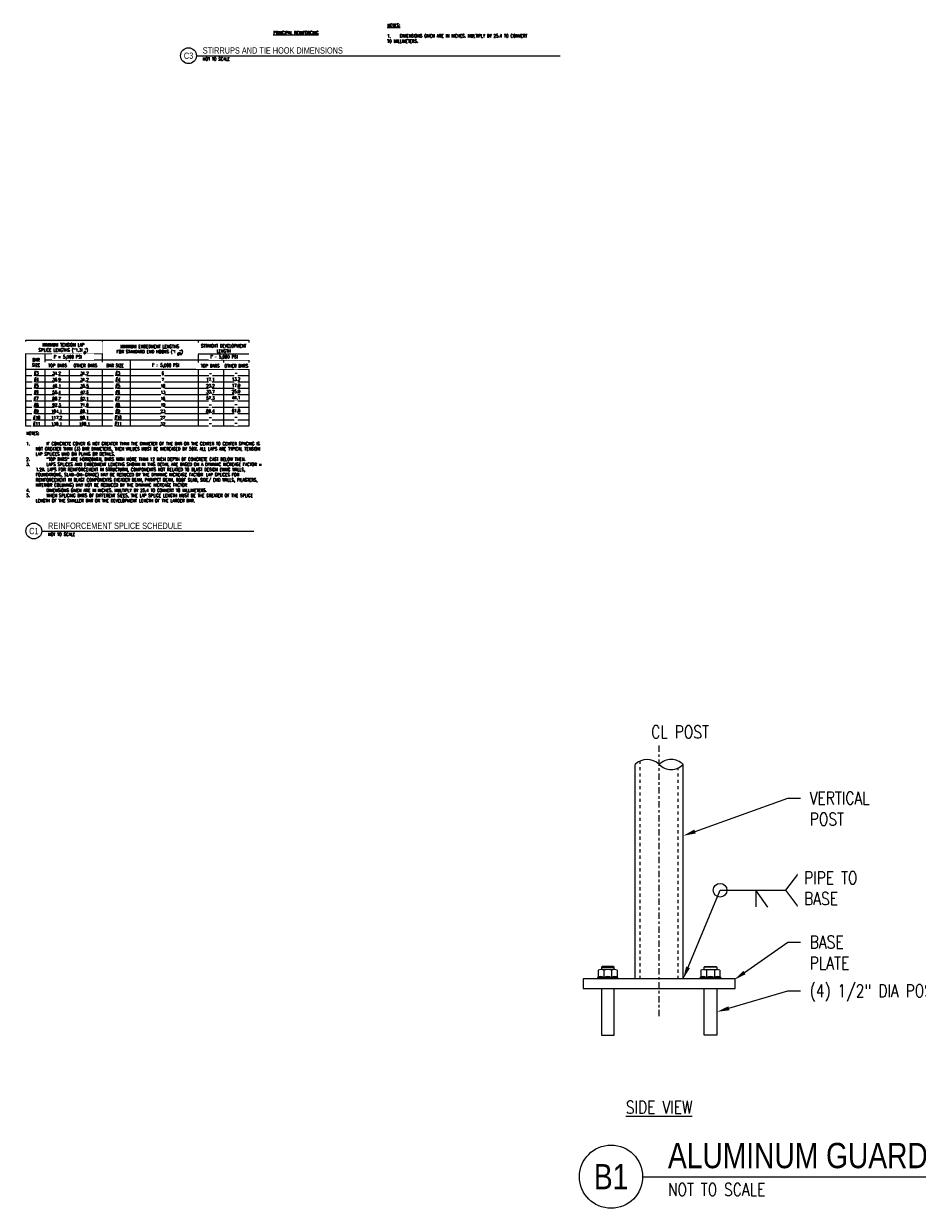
# Model space of a CAD drawing. Header units: inches. Extents: x 63 to 701, y 40 to 195.
# Tile 1 of 8: x 63 to 99, y 40 to 87. Entities that reach past the tile are written whole.
import ezdxf
from ezdxf import colors
from ezdxf.entities.mleader import LeaderData, LeaderLine
from ezdxf.enums import TextEntityAlignment as Align
from ezdxf.math import Vec2, Vec3

# ---------------------------------------------------------------- set-up
doc = ezdxf.new("R2010")
doc.units = ezdxf.units.IN
doc.header["$MEASUREMENT"] = 0
doc.linetypes.add('Center 1_4_', pattern=[0.53125, 0.25, -0.09375, 0.09375, -0.09375])
doc.linetypes.add('Dash', pattern=[0.25, 0.125, -0.125])
for name, color, linetype in [('A-DETL-CNTR', 1, 'Center 1_4_'), ('A-DETL-HDLN', 2, 'Dash'), ('A-DETL-THIN', 1, 'Continuous'), ('A-DETL-WIDE', 5, 'Continuous'), ('S-ANNO-NOTE', 2, 'Continuous'), ('S-ANNO-SYMB', 2, 'Continuous')]:
    doc.layers.add(name, color=color, linetype=linetype)
doc.styles.add('Annotative', font='romans.shx', dxfattribs={"width": 0.8, "height": 0.125})
doc.styles.add('Arial', font='romans.shx', dxfattribs={"width": 0.8})
doc.styles.add('TITLES', font='swiss.ttf', dxfattribs={"width": 0.8, "height": 0.25})

# ---------------------------------------------------------------- blocks, each defined once
blk = doc.blocks.new('*U15')
at = {"linetype": 'Continuous', "lineweight": -3}
blk.add_line((1.125, 0.625), (11.5, 0.625), dxfattribs=at)
at = {"lineweight": -3}
blk.add_circle((0.812, 0.625), 0.312, dxfattribs=at)
at = {"lineweight": -3, "style": 'Arial'}
blk.add_attdef('DRAWING_AREA_TITLE', text='', height=0.187, dxfattribs=at).set_placement((1.374, 0.634), align=Align.BOTTOM_LEFT)
blk.add_attdef('X#', text='', height=0.187, dxfattribs=at).set_placement((0.812, 0.625), align=Align.MIDDLE_CENTER)
blk.add_attdef('SCALE:', text='', height=0.0938, dxfattribs=at).set_placement((1.374, 0.561), align=Align.TOP_LEFT)
blk = doc.blocks.new('*U39')
at = {"linetype": 'Continuous', "lineweight": -3}
blk.add_line((1.125, 0.625), (9.5, 0.625), dxfattribs=at)
at = {"lineweight": -3}
blk.add_circle((0.812, 0.625), 0.312, dxfattribs=at)
at = {"lineweight": -3, "style": 'Arial'}
blk.add_attdef('X#', text='', height=0.187, dxfattribs=at).set_placement((0.812, 0.625), align=Align.MIDDLE_CENTER)
blk.add_attdef('SCALE:', text='', height=0.0938, dxfattribs=at).set_placement((1.374, 0.561), align=Align.TOP_LEFT)
blk.add_attdef('DRAWING_AREA_TITLE', text='', height=0.187, dxfattribs=at).set_placement((1.374, 0.634), align=Align.BOTTOM_LEFT)
blk = doc.blocks.new('*U14')
at = {"linetype": 'Continuous', "lineweight": -3}
blk.add_line((1.125, 0.625), (15.5, 0.625), dxfattribs=at)
at = {"lineweight": -3}
blk.add_circle((0.812, 0.625), 0.312, dxfattribs=at)
at = {"lineweight": -3, "style": 'Arial'}
blk.add_attdef('X#', text='', height=0.187, dxfattribs=at).set_placement((0.812, 0.625), align=Align.MIDDLE_CENTER)
blk.add_attdef('SCALE:', text='', height=0.0938, dxfattribs=at).set_placement((1.374, 0.561), align=Align.TOP_LEFT)
blk.add_attdef('DRAWING_AREA_TITLE', text='', height=0.187, dxfattribs=at).set_placement((1.374, 0.634), align=Align.BOTTOM_LEFT)

msp = doc.modelspace()

# ---------------------------------------------------------------- linework, layer by layer
at = {"layer": 'A-DETL-CNTR', "lineweight": -3}
msp.add_line((88.5133, 47.7809), (88.5133, 58.5725), dxfattribs=at)
at = {"layer": 'A-DETL-HDLN', "lineweight": -3}
for p, q in [((87.7633, 49.2548), (87.7633, 57.8707)), ((89.2633, 49.2548), (89.2633, 57.5949))]:
    msp.add_line(p, q, dxfattribs=at)
at = {"layer": 'A-DETL-THIN', "lineweight": -3}
for p, q in [((63.4973, 71.0992), (63.4973, 74.5035)), ((63.4973, 74.5035), (72.306, 74.5035)), ((66.5039, 74.5035), (66.5039, 71.0992)), ((70.306, 74.5035), (70.306, 71.0992)), ((72.306, 74.5035), (72.306, 71.0992)), ((66.5039, 73.9557), (63.4973, 73.9557)), ((64.2473, 73.9557), (64.2473, 71.0992)), ((64.2473, 73.717), (72.306, 73.717)), ((65.2082, 73.717), (65.2082, 71.0992)), ((67.6196, 73.717), (67.6196, 71.0992)), ((63.4973, 73.3528), (72.306, 73.3528)), ((63.4973, 73.1024), (72.306, 73.1024)), ((63.4973, 72.852), (72.306, 72.852)), ((63.4973, 72.6016), (72.306, 72.6016)), ((63.4973, 72.3512), (72.306, 72.3512)), ((63.4973, 72.1008), (72.306, 72.1008)), ((63.4973, 71.8504), (72.306, 71.8504)), ((63.4973, 71.6), (72.306, 71.6)), ((63.4973, 71.3496), (72.306, 71.3496)), ((72.306, 71.0992), (63.4973, 71.0992)), ((86.7592, 49.6298), (86.206, 49.6298)), ((86.2638, 49.7548), (86.2326, 49.7235)), ((86.2326, 49.7235), (86.7326, 49.7235)), ((86.2326, 49.7235), (86.2326, 49.6298)), ((86.7013, 49.7548), (86.2638, 49.7548)), ((86.7326, 49.7235), (86.7013, 49.7548)), ((86.7326, 49.6298), (86.7326, 49.7235)), ((90.2674, 49.6298), (90.8206, 49.6298)), ((90.294, 49.7235), (90.3253, 49.7548)), ((90.294, 49.6298), (90.294, 49.7235)), ((90.794, 49.7235), (90.294, 49.7235)), ((90.3253, 49.7548), (90.7628, 49.7548)), ((90.7628, 49.7548), (90.794, 49.7235)), ((90.794, 49.7235), (90.794, 49.6298)), ((86.8888, 49.3173), (86.0763, 49.3173)), ((86.0763, 49.3173), (86.0763, 49.2548)), ((86.1076, 49.5982), (86.1076, 49.3314)), ((86.3263, 49.5982), (86.3263, 49.3173)), ((86.6388, 49.5982), (86.6388, 49.3173)), ((86.8576, 49.5982), (86.8576, 49.3314)), ((86.8888, 49.2548), (86.8888, 49.3173)), ((90.1378, 49.2548), (90.1378, 49.3173)), ((90.1378, 49.3173), (90.9503, 49.3173)), ((90.169, 49.5982), (90.169, 49.3314)), ((90.3878, 49.5982), (90.3878, 49.3173)), ((90.7003, 49.5982), (90.7003, 49.3173)), ((90.919, 49.5982), (90.919, 49.3314)), ((90.9503, 49.3173), (90.9503, 49.2548)), ((86.2326, 48.8798), (86.2326, 47.0326)), ((86.7326, 47.0326), (86.7326, 48.8798)), ((90.294, 47.0326), (90.294, 48.8798)), ((90.794, 48.8798), (90.794, 47.0326)), ((86.2326, 47.0326), (86.7326, 47.0326)), ((90.794, 47.0326), (90.294, 47.0326))]:
    msp.add_line(p, q, dxfattribs=at)
for centre, radius, start, end in [((86.2169, 49.4263), 0.2037, 57.52881, 122.47119), ((86.4826, 49.2271), 0.4026, 67.16635, 112.83365), ((86.7482, 49.4263), 0.2037, 57.52881, 122.47119), ((90.2784, 49.4263), 0.2037, 57.52881, 122.47119), ((90.544, 49.2271), 0.4026, 67.16635, 112.83365), ((90.8096, 49.4263), 0.2037, 57.52881, 122.47119), ((86.2013, 49.0829), 0.2656, 61.92751, 118.07249), ((86.4826, 48.9462), 0.4026, 67.16635, 112.83365), ((86.7638, 49.0829), 0.2656, 61.92751, 118.07249), ((90.2628, 49.0829), 0.2656, 61.92751, 118.07249), ((90.544, 48.9462), 0.4026, 67.16635, 112.83365), ((90.8253, 49.0829), 0.2656, 61.92751, 118.07249)]:
    msp.add_arc(centre, radius, start, end, dxfattribs=at)
at = {"layer": 'A-DETL-WIDE', "lineweight": -3}
for p, q in [((87.5633, 49.2548), (87.5633, 57.7328)), ((89.4633, 49.2548), (89.4633, 57.7328)), ((91.5133, 49.2548), (85.5133, 49.2548)), ((85.5133, 49.2548), (85.5133, 48.8798)), ((91.5133, 48.8798), (91.5133, 49.2548)), ((85.5133, 48.8798), (91.5133, 48.8798))]:
    msp.add_line(p, q, dxfattribs=at)
for centre, start, end in [((88.0383, 57.2578), 45.00306, 135), ((88.9883, 57.2578), 45, 135.00306), ((88.9883, 58.2078), 224.99694, 315)]:
    msp.add_arc(centre, 0.6718, start, end, dxfattribs=at)
at = {"layer": 'S-ANNO-SYMB', "lineweight": -3}
for p, q in [((94.0181, 53.441), (93.506, 52.7628)), ((90.9243, 52.7628), (93.506, 52.7628)), ((92.8066, 52.0998), (92.3378, 52.7628)), ((92.3378, 52.7628), (92.3378, 52.1043)), ((93.506, 52.7628), (94.0181, 52.0845))]:
    msp.add_line(p, q, dxfattribs=at)
msp.add_circle((90.9243, 52.7628), 0.2698, dxfattribs=at)

# ---------------------------------------------------------------- block references
ref = msp.add_blockref('*U14', (69.1092, 85.1149), dxfattribs=at)
ref.add_attrib('SCALE:', 'NOT TO SCALE', dxfattribs={"layer": '0', "lineweight": -3, "height": 0.125, "style": 'Annotative', "width": 0.796875}).set_placement((70.4835, 85.6755), align=Align.TOP_LEFT)
ref.add_attrib('DRAWING_AREA_TITLE', 'STIRRUPS AND TIE HOOK DIMENSIONS', dxfattribs={"layer": '0', "lineweight": -3, "height": 0.25, "style": 'TITLES', "width": 0.796875}).set_placement((70.4835, 85.7488), align=Align.BOTTOM_LEFT)
ref.add_attrib('X#', 'C3', dxfattribs={"layer": '0', "lineweight": -3, "height": 0.25, "style": 'TITLES', "width": 0.796875}).set_placement((69.9217, 85.7399), align=Align.MIDDLE_CENTER)
ref = msp.add_blockref('*U39', (62.9973, 66.3317), dxfattribs=at)
ref.add_attrib('SCALE:', 'NOT TO SCALE', dxfattribs={"layer": '0', "lineweight": -3, "height": 0.125, "style": 'Annotative', "width": 0.796875}).set_placement((64.3716, 66.8923), align=Align.TOP_LEFT)
ref.add_attrib('DRAWING_AREA_TITLE', 'REINFORCEMENT SPLICE SCHEDULE', dxfattribs={"layer": '0', "lineweight": -3, "height": 0.25, "style": 'TITLES', "width": 0.796875}).set_placement((64.3716, 66.9656), align=Align.BOTTOM_LEFT)
ref.add_attrib('X#', 'C1', dxfattribs={"layer": '0', "lineweight": -3, "height": 0.25, "style": 'TITLES', "width": 0.796875}).set_placement((63.8098, 66.9567), align=Align.MIDDLE_CENTER)
ref = msp.add_blockref('*U15', (83.3672, 38.943), dxfattribs=dict(at, xscale=4.000000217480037, yscale=4.000000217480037, zscale=4.000000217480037))
ref.add_attrib('SCALE:', 'NOT TO SCALE', dxfattribs={"layer": '0', "lineweight": -3, "height": 0.5, "style": 'Annotative', "width": 0.796875}).set_placement((88.8644, 41.1854), align=Align.TOP_LEFT)
ref.add_attrib('DRAWING_AREA_TITLE', 'ALUMINUM GUARDRAIL POST DETAIL', dxfattribs={"layer": '0', "lineweight": -3, "height": 1, "style": 'TITLES', "width": 0.796875}).set_placement((88.8644, 41.4787), align=Align.BOTTOM_LEFT)
ref.add_attrib('X#', 'B1', dxfattribs={"layer": '0', "lineweight": -3, "height": 1, "style": 'TITLES', "width": 0.796875}).set_placement((86.6172, 41.443), align=Align.MIDDLE_CENTER)

# ---------------------------------------------------------------- texts
at = {"layer": 'S-ANNO-NOTE', "lineweight": -3, "line_spacing_factor": 0.981704, "style": 'Annotative', "bg_fill": 2}
for s, insert, char_height, width, attachment_point in [('\\pxt3.2,6.4,9.6,12.8,16,19.2,22.4,25.6,28.8,32,35.2,38.4,41.6,44.8,48,51.2,54.4,57.6,60.8,64,67.2,70.4,73.6,76.8,80,83.2,86.4,89.6,92.8,96,99.2,102.4;{\\LPRINCIPAL REINFORCING}', (73.2714, 86.587), 0.125, 2, 7), ('\\pxqc,t4,8,12,16,20,24,28,32,36,40,44,48,52,56,60,64,68,72,76,80,84,88,92,96,100,104,108,112,116,120,124,128;{\\LSIDE VIEW}', (88.5133, 43.9353), 0.5, 4.042069, 8)]:
    msp.add_mtext(s, dxfattribs=dict(at, insert=insert, char_height=char_height, width=width, attachment_point=attachment_point))
at = {"layer": 'S-ANNO-NOTE', "lineweight": -3, "insert": (77.7701, 87.0037), "char_height": 0.125, "width": 5.488984, "attachment_point": 1, "style": 'Annotative'}
msp.add_mtext('{\\LNOTES:\\P\\P\\pxi-3,l3,t3;}1.^IDIMENSIONS GIVEN ARE IN INCHES. MULTIPLY BY 25.4 TO CONVERT TO MILLIMETERS.', dxfattribs=at)

# ---------------------------------------------------------------- leaders
at = {"layer": 'S-ANNO-NOTE', "lineweight": -3}
ml = msp.add_multileader_mtext('Standard', dxfattribs=at)
ml.set_content('VERTICAL \\PPOST', color=256, style='Annotative')
ml.set_leader_properties(color=1, linetype='ByLayer', lineweight=-1)
ml.build(insert=Vec2(0, 0))
ml.multileader.update_dxf_attribs({"text_right_attachment_type": 3, "dogleg_length": 0.125, "arrow_head_size": 0.5, "scale": 4})
ctx = ml.context
ctx.base_point, ctx.scale, ctx.char_height, ctx.arrow_head_size, ctx.landing_gap_size, ctx.plane_origin = Vec3(94.105, 56.4067), 4, 0.5, 0.5, 0.36, Vec3(89.4633, 54.9137)
ctx.right_attachment = 3
notes = []
notes.append((ctx, [(0, (1, 1, 0), (93.605, 56.4067), (1, 0), 0.5, [(0, [(89.4633, 54.9137)], 0, [])])]))
ctx.mtext.insert, ctx.mtext.flow_direction = Vec3(94.465, 56.6567), 5
ml = msp.add_multileader_mtext('Standard', dxfattribs=at)
ml.set_content('', color=256, style='Annotative')
ml.set_leader_properties(color=256, linetype='ByLayer', lineweight=-1)
ml.build(insert=Vec2(0, 0))
ml.multileader.update_dxf_attribs({"has_dogleg": 0, "text_right_attachment_type": 3, "dogleg_length": 0.125, "arrow_head_size": 0.5, "scale": 4})
ctx = ml.context
ctx.base_point, ctx.scale, ctx.char_height, ctx.arrow_head_size, ctx.landing_gap_size, ctx.plane_origin = Vec3(90.9243, 52.7628), 4, 0.5, 0.5, 0.36, Vec3(89.4633, 49.2548)
ctx.right_attachment = 3
notes.append((ctx, [(0, (1, 1, 0), (90.4243, 52.7628), (1, 0), 0.5, [(0, [(89.4633, 49.2548)], 0, [])])]))
ctx.mtext.insert, ctx.mtext.flow_direction = Vec3(91.2843, 53.0128), 5
ml = msp.add_multileader_mtext('Standard', dxfattribs=at)
ml.set_content('BASE\\PPLATE', color=256, style='Annotative')
ml.set_leader_properties(color=1, linetype='ByLayer', lineweight=-1)
ml.build(insert=Vec2(0, 0))
ml.multileader.update_dxf_attribs({"text_right_attachment_type": 3, "dogleg_length": 0.125, "arrow_head_size": 0.5, "scale": 4})
ctx = ml.context
ctx.base_point, ctx.scale, ctx.char_height, ctx.arrow_head_size, ctx.landing_gap_size, ctx.plane_origin = Vec3(94.105, 50.7157), 4, 0.5, 0.5, 0.36, Vec3(92.5594, 50.8689)
ctx.right_attachment = 3
notes.append((ctx, [(0, (1, 1, 0), (93.605, 50.7157), (1, 0), 0.5, [(0, [(91.4784, 49.2226)], 0, [])])]))
ctx.mtext.insert, ctx.mtext.flow_direction = Vec3(94.465, 50.9657), 5
ml = msp.add_multileader_mtext('Standard', dxfattribs=at)
ml.set_content('(4) 1/2" DIA POST INSTALLED EPOXY ANCHORS w/ 4" MIN EMBED. EACH EPOXY ANCHOR MUST HAVE A MIN 5,000 LB TENSILE CAPACITY', color=256, style='Annotative')
ml.set_leader_properties(color=1, linetype='ByLayer', lineweight=-1)
ml.build(insert=Vec2(0, 0))
ml.multileader.update_dxf_attribs({"text_right_attachment_type": 3, "dogleg_length": 0.125, "arrow_head_size": 0.5, "scale": 4})
ctx = ml.context
ctx.base_point, ctx.scale, ctx.char_height, ctx.arrow_head_size, ctx.landing_gap_size, ctx.plane_origin = Vec3(94.105, 48.7871), 4, 0.5, 0.5, 0.36, Vec3(92.565, 46.8655)
ctx.right_attachment = 3
notes.append((ctx, [(0, (1, 1, 0), (93.605, 48.7871), (1, 0), 0.5, [(0, [(90.794, 47.9562)], 0, [])])]))
ctx.mtext.insert, ctx.mtext.width, ctx.mtext.flow_direction = Vec3(94.465, 49.0371), 9.580385, 5
for ctx, leaders in notes:
    for number, flags, end, landing, length, lines in leaders:
        leader = LeaderData()
        leader.index, (leader.has_last_leader_line, leader.has_dogleg_vector, leader.attachment_direction) = number, flags
        leader.last_leader_point, leader.dogleg_vector, leader.dogleg_length = Vec3(end), Vec3(landing), length
        for number, points, colour, breaks in lines:
            line = LeaderLine()
            line.index, line.vertices, line.color, line.breaks = number, Vec3.list(points), colors.encode_raw_color(colour), breaks
            leader.lines.append(line)
        ctx.leaders.append(leader)

# ---------------------------------------------------------------- next in the draw order: texts
at = {"layer": 'S-ANNO-NOTE', "lineweight": -3, "line_spacing_factor": 0.981704, "style": 'Annotative', "bg_fill": 2}
for s, insert, char_height, width, attachment_point in [('\\pxqc,t4,8,12,16,20,24,28,32,36,40,44,48,52,56,60,64,68,72,76,80,84,88,92,96,100,104,108,112,116,120,124,128;MINIMUM TENSION LAP\\PSPLICE LENGTHS ("1.3l ")', (64.9703, 74.1923), 0.125, 3, 5), ('\\pxqc,t4,8,12,16,20,24,28,32,36,40,44,48,52,56,60,64,68,72,76,80,84,88,92,96,100,104,108,112,116,120,124,128;MINIMUM EMBEDMENT LENGTHS\\PFOR STANDARD END HOOKS ("l  ")', (68.3859, 74.1293), 0.125, 3, 5), ('\\pxqc,t4,8,12,16,20,24,28,32,36,40,44,48,52,56,60,64,68,72,76,80,84,88,92,96,100,104,108,112,116,120,124,128;STRAIGHT DEVELOPMENT LENGTH', (71.306, 74.1727), 0.125, 1.964224, 5), ("\\pxt3.2,6.4,9.6,12.8,16,19.2,22.4,25.6,28.8,32,35.2,38.4,41.6,44.8,48,51.2,54.4,57.6,60.8,64,67.2,70.4,73.6,76.8,80,83.2,86.4,89.6,92.8,96,99.2,102.4;{f'}", (68.4698, 73.5713), 0.125, 0.007237, 1), ('\\pxt3.2,6.4,9.6,12.8,16,19.2,22.4,25.6,28.8,32,35.2,38.4,41.6,44.8,48,51.2,54.4,57.6,60.8,64,67.2,70.4,73.6,76.8,80,83.2,86.4,89.6,92.8,96,99.2,102.4;{#5}', (63.8017, 72.5952), 0.125, 0.013023, 7), ('\\pxt3.2,6.4,9.6,12.8,16,19.2,22.4,25.6,28.8,32,35.2,38.4,41.6,44.8,48,51.2,54.4,57.6,60.8,64,67.2,70.4,73.6,76.8,80,83.2,86.4,89.6,92.8,96,99.2,102.4;{#5}', (67.0204, 72.5952), 0.125, 0.013023, 7), ('\\pxt3.2,6.4,9.6,12.8,16,19.2,22.4,25.6,28.8,32,35.2,38.4,41.6,44.8,48,51.2,54.4,57.6,60.8,64,67.2,70.4,73.6,76.8,80,83.2,86.4,89.6,92.8,96,99.2,102.4;{#10}', (63.7693, 71.3345), 0.125, 0.019325, 7), ('\\pxt3.2,6.4,9.6,12.8,16,19.2,22.4,25.6,28.8,32,35.2,38.4,41.6,44.8,48,51.2,54.4,57.6,60.8,64,67.2,70.4,73.6,76.8,80,83.2,86.4,89.6,92.8,96,99.2,102.4;{#10}', (66.988, 71.3423), 0.125, 0.019325, 7), ('\\pxt3.2,6.4,9.6,12.8,16,19.2,22.4,25.6,28.8,32,35.2,38.4,41.6,44.8,48,51.2,54.4,57.6,60.8,64,67.2,70.4,73.6,76.8,80,83.2,86.4,89.6,92.8,96,99.2,102.4;NOTES:\\P\\P\\pi-3,l3,t6.4,9.6,12.8,16,19.2,22.4,25.6,28.8,32,35.2,38.4,41.6,44.8,48,51.2,54.4,57.6,60.8,64,67.2,70.4,73.6,76.8,80,83.2,86.4,89.6,92.8,96,99.2,102.4;1.^IIF CONCRETE COVER IS NOT GREATER THAN THE DIAMETER OF THE BAR OR THE CENTER TO CENTER SPACING IS NOT GREATER THAN (3) BAR DIAMETERS, THEN VALUES MUST BE INCREASED BY 50%. ALL LAPS ARE TYPICAL TENSION LAP SPLICES UNO ON PLANS OR DETAILS.\\P2.^I"TOP BARS" ARE HORIZONTAL BARS WITH MORE THAN 12 INCH DEPTH OF CONCRETE CAST BELOW THEM.\\P3.^ILAPS SPLICES AND EMBEDMENT LENGTHS SHOWN IN THIS DETAIL ARE BASED ON A DYNAMIC INCREASE FACTOR = 1.29. LAPS FOR REINFORCEMENT IN STRUCTURAL COMPONENTS NOT RELATED TO BLAST DESIGN (WING WALLS, FOUNDATIONS, SLAB-ON-GRADE) MAY BE REDUCED BY THE DYNAMIC INCREASE FACTOR. LAP SPLICES FOR REINFORCEMENT IN BLAST COMPONENTS (HEADER BEAM, PARAPET BEAM, ROOF SLAB, SIDE/ END WALLS, PILASTERS, INTERIOR COLUMNS) MAY NOT BE REDUCED BY THE DYNAMIC INCREASE FACTOR.\\P4.^IDIMENSIONS GIVEN ARE IN INCHES. MULTIPLY BY 25.4 TO CONVERT TO MILLIMETERS.\\P5.^IWHEN SPLICING BARS OF DIFFERENT SIZES, THE LAP SPLICE LENGTH MUST BE THE GREATER OF THE SPLICE LENGTH OF THE SMALLER BAR OR THE DEVELOPMENT LENGTH OF THE LARGER BAR.', (63.5068, 70.8812), 0.125, 9.16419, 1), ('\\pxt3.2,6.4,9.6,12.8,16,19.2,22.4,25.6,28.8,32,35.2,38.4,41.6,44.8,48,51.2,54.4,57.6,60.8,64,67.2,70.4,73.6,76.8,80,83.2,86.4,89.6,92.8,96,99.2,102.4;CL POST', (88.2031, 59.2668), 0.5, 2.594286, 1), ('\\pxt3.2,6.4,9.6,12.8,16,19.2,22.4,25.6,28.8,32,35.2,38.4,41.6,44.8,48,51.2,54.4,57.6,60.8,64,67.2,70.4,73.6,76.8,80,83.2,86.4,89.6,92.8,96,99.2,102.4;PIPE TO BASE', (94.2435, 53.4989), 0.5, 2.935664, 1)]:
    msp.add_mtext(s, dxfattribs=dict(at, insert=insert, char_height=char_height, width=width, attachment_point=attachment_point))

# ---------------------------------------------------------------- next in the draw order: linework, layer by layer
at = {"layer": 'A-DETL-THIN', "lineweight": -3}
msp.add_line((71.306, 73.717), (71.306, 71.0992), dxfattribs=at)

# ---------------------------------------------------------------- next in the draw order: texts
at = {"layer": 'S-ANNO-NOTE', "lineweight": -3, "char_height": 0.125, "line_spacing_factor": 0.981704, "style": 'Annotative', "bg_fill": 2}
for s, insert, width, attachment_point in [("\\pxt3.2,6.4,9.6,12.8,16,19.2,22.4,25.6,28.8,32,35.2,38.4,41.6,44.8,48,51.2,54.4,57.6,60.8,64,67.2,70.4,73.6,76.8,80,83.2,86.4,89.6,92.8,96,99.2,102.4;{f'}", (64.5909, 73.902), 0.007237, 1), ('\\pxqc,t3.2,6.4,9.6,12.8,16,19.2,22.4,25.6,28.8,32,35.2,38.4,41.6,44.8,48,51.2,54.4,57.6,60.8,64,67.2,70.4,73.6,76.8,80,83.2,86.4,89.6,92.8,96,99.2,102.4;{BAR\\PSIZE}', (63.8959, 73.6179), 0.027087, 5), ('\\pxt3.2,6.4,9.6,12.8,16,19.2,22.4,25.6,28.8,32,35.2,38.4,41.6,44.8,48,51.2,54.4,57.6,60.8,64,67.2,70.4,73.6,76.8,80,83.2,86.4,89.6,92.8,96,99.2,102.4; {\\fArial|b0|i0|c0|p34;\\W1;≥} 5,000 PSI', (68.5588, 73.5713), 1.430466, 1), ('\\pxt3.2,6.4,9.6,12.8,16,19.2,22.4,25.6,28.8,32,35.2,38.4,41.6,44.8,48,51.2,54.4,57.6,60.8,64,67.2,70.4,73.6,76.8,80,83.2,86.4,89.6,92.8,96,99.2,102.4;{#4}', (63.8078, 72.841), 0.013023, 7), ('\\pxt3.2,6.4,9.6,12.8,16,19.2,22.4,25.6,28.8,32,35.2,38.4,41.6,44.8,48,51.2,54.4,57.6,60.8,64,67.2,70.4,73.6,76.8,80,83.2,86.4,89.6,92.8,96,99.2,102.4;{#4}', (67.0265, 72.841), 0.013023, 7), ('\\pxt3.2,6.4,9.6,12.8,16,19.2,22.4,25.6,28.8,32,35.2,38.4,41.6,44.8,48,51.2,54.4,57.6,60.8,64,67.2,70.4,73.6,76.8,80,83.2,86.4,89.6,92.8,96,99.2,102.4;{#6}', (63.8017, 72.3389), 0.013023, 7), ('\\pxt3.2,6.4,9.6,12.8,16,19.2,22.4,25.6,28.8,32,35.2,38.4,41.6,44.8,48,51.2,54.4,57.6,60.8,64,67.2,70.4,73.6,76.8,80,83.2,86.4,89.6,92.8,96,99.2,102.4;{#6}', (67.0204, 72.3389), 0.013023, 7), ('\\pxt3.2,6.4,9.6,12.8,16,19.2,22.4,25.6,28.8,32,35.2,38.4,41.6,44.8,48,51.2,54.4,57.6,60.8,64,67.2,70.4,73.6,76.8,80,83.2,86.4,89.6,92.8,96,99.2,102.4;{#11}', (63.7693, 71.0889), 0.019325, 7), ('\\pxt3.2,6.4,9.6,12.8,16,19.2,22.4,25.6,28.8,32,35.2,38.4,41.6,44.8,48,51.2,54.4,57.6,60.8,64,67.2,70.4,73.6,76.8,80,83.2,86.4,89.6,92.8,96,99.2,102.4;{#11}', (66.988, 71.0967), 0.019325, 7)]:
    msp.add_mtext(s, dxfattribs=dict(at, insert=insert, width=width, attachment_point=attachment_point))

# ---------------------------------------------------------------- next in the draw order: texts
for s, insert, width, attachment_point in [('\\pxt3.2,6.4,9.6,12.8,16,19.2,22.4,25.6,28.8,32,35.2,38.4,41.6,44.8,48,51.2,54.4,57.6,60.8,64,67.2,70.4,73.6,76.8,80,83.2,86.4,89.6,92.8,96,99.2,102.4;{ = 5,000 PSI}', (64.6852, 73.902), 1.432255, 1), ('\\pxt3.2,6.4,9.6,12.8,16,19.2,22.4,25.6,28.8,32,35.2,38.4,41.6,44.8,48,51.2,54.4,57.6,60.8,64,67.2,70.4,73.6,76.8,80,83.2,86.4,89.6,92.8,96,99.2,102.4;{dh}', (69.4674, 73.9056), 0.012227, 7), ('\\pxqc,t3.2,6.4,9.6,12.8,16,19.2,22.4,25.6,28.8,32,35.2,38.4,41.6,44.8,48,51.2,54.4,57.6,60.8,64,67.2,70.4,73.6,76.8,80,83.2,86.4,89.6,92.8,96,99.2,102.4;TOP BARS', (70.7756, 73.4871), 1, 5), ('\\pxqc,t3.2,6.4,9.6,12.8,16,19.2,22.4,25.6,28.8,32,35.2,38.4,41.6,44.8,48,51.2,54.4,57.6,60.8,64,67.2,70.4,73.6,76.8,80,83.2,86.4,89.6,92.8,96,99.2,102.4;{6}', (68.9044, 73.191), 0.006442, 5), ('\\pxt3.2,6.4,9.6,12.8,16,19.2,22.4,25.6,28.8,32,35.2,38.4,41.6,44.8,48,51.2,54.4,57.6,60.8,64,67.2,70.4,73.6,76.8,80,83.2,86.4,89.6,92.8,96,99.2,102.4;{#7}', (63.7928, 72.0894), 0.013023, 7), ('\\pxt3.2,6.4,9.6,12.8,16,19.2,22.4,25.6,28.8,32,35.2,38.4,41.6,44.8,48,51.2,54.4,57.6,60.8,64,67.2,70.4,73.6,76.8,80,83.2,86.4,89.6,92.8,96,99.2,102.4;{#7}', (67.0115, 72.0894), 0.013023, 7)]:
    msp.add_mtext(s, dxfattribs=dict(at, insert=insert, width=width, attachment_point=attachment_point))

# ---------------------------------------------------------------- next in the draw order: texts
for s, insert, width, attachment_point in [("\\pxt3.2,6.4,9.6,12.8,16,19.2,22.4,25.6,28.8,32,35.2,38.4,41.6,44.8,48,51.2,54.4,57.6,60.8,64,67.2,70.4,73.6,76.8,80,83.2,86.4,89.6,92.8,96,99.2,102.4;{f'}", (70.7756, 73.902), 0.007237, 1), ('\\pxqc,t3.2,6.4,9.6,12.8,16,19.2,22.4,25.6,28.8,32,35.2,38.4,41.6,44.8,48,51.2,54.4,57.6,60.8,64,67.2,70.4,73.6,76.8,80,83.2,86.4,89.6,92.8,96,99.2,102.4;{TOP BARS}', (64.7467, 73.4987), 1, 5), ('\\pxqc,t3.2,6.4,9.6,12.8,16,19.2,22.4,25.6,28.8,32,35.2,38.4,41.6,44.8,48,51.2,54.4,57.6,60.8,64,67.2,70.4,73.6,76.8,80,83.2,86.4,89.6,92.8,96,99.2,102.4;OTHER BARS', (71.806, 73.4831), 1, 5), ('\\pxqc,t3.2,6.4,9.6,12.8,16,19.2,22.4,25.6,28.8,32,35.2,38.4,41.6,44.8,48,51.2,54.4,57.6,60.8,64,67.2,70.4,73.6,76.8,80,83.2,86.4,89.6,92.8,96,99.2,102.4;7', (68.9044, 72.9405), 0.006442, 5), ('\\pxt3.2,6.4,9.6,12.8,16,19.2,22.4,25.6,28.8,32,35.2,38.4,41.6,44.8,48,51.2,54.4,57.6,60.8,64,67.2,70.4,73.6,76.8,80,83.2,86.4,89.6,92.8,96,99.2,102.4;-', (70.7894, 73.1875), 0.006442, 5), ('\\pxt3.2,6.4,9.6,12.8,16,19.2,22.4,25.6,28.8,32,35.2,38.4,41.6,44.8,48,51.2,54.4,57.6,60.8,64,67.2,70.4,73.6,76.8,80,83.2,86.4,89.6,92.8,96,99.2,102.4;{#8}', (63.7982, 71.8337), 0.013023, 7), ('\\pxt3.2,6.4,9.6,12.8,16,19.2,22.4,25.6,28.8,32,35.2,38.4,41.6,44.8,48,51.2,54.4,57.6,60.8,64,67.2,70.4,73.6,76.8,80,83.2,86.4,89.6,92.8,96,99.2,102.4;{#8}', (67.0168, 71.8337), 0.013023, 7)]:
    msp.add_mtext(s, dxfattribs=dict(at, insert=insert, width=width, attachment_point=attachment_point))

# ---------------------------------------------------------------- next in the draw order: texts
for s, insert, width, attachment_point in [('\\pxt3.2,6.4,9.6,12.8,16,19.2,22.4,25.6,28.8,32,35.2,38.4,41.6,44.8,48,51.2,54.4,57.6,60.8,64,67.2,70.4,73.6,76.8,80,83.2,86.4,89.6,92.8,96,99.2,102.4; {\\fArial|b0|i0|c0|p34;\\W1;=} 5,000 PSI', (70.8646, 73.902), 1.430466, 1), ('\\pxqc,t3.2,6.4,9.6,12.8,16,19.2,22.4,25.6,28.8,32,35.2,38.4,41.6,44.8,48,51.2,54.4,57.6,60.8,64,67.2,70.4,73.6,76.8,80,83.2,86.4,89.6,92.8,96,99.2,102.4;{OTHER BARS}', (65.8444, 73.4987), 1, 5), ('\\pxt3.2,6.4,9.6,12.8,16,19.2,22.4,25.6,28.8,32,35.2,38.4,41.6,44.8,48,51.2,54.4,57.6,60.8,64,67.2,70.4,73.6,76.8,80,83.2,86.4,89.6,92.8,96,99.2,102.4;{#3}', (63.8017, 73.092), 0.013023, 7), ('\\pxqc,t3.2,6.4,9.6,12.8,16,19.2,22.4,25.6,28.8,32,35.2,38.4,41.6,44.8,48,51.2,54.4,57.6,60.8,64,67.2,70.4,73.6,76.8,80,83.2,86.4,89.6,92.8,96,99.2,102.4;{31.2}', (64.7083, 73.1916), 0.022367, 5), ('\\pxqc,t3.2,6.4,9.6,12.8,16,19.2,22.4,25.6,28.8,32,35.2,38.4,41.6,44.8,48,51.2,54.4,57.6,60.8,64,67.2,70.4,73.6,76.8,80,83.2,86.4,89.6,92.8,96,99.2,102.4;17.1', (70.7818, 72.944), 0.006442, 5), ('\\pxqc,t3.2,6.4,9.6,12.8,16,19.2,22.4,25.6,28.8,32,35.2,38.4,41.6,44.8,48,51.2,54.4,57.6,60.8,64,67.2,70.4,73.6,76.8,80,83.2,86.4,89.6,92.8,96,99.2,102.4;-', (71.8023, 73.203), 0.006442, 5), ('\\pxqc,t3.2,6.4,9.6,12.8,16,19.2,22.4,25.6,28.8,32,35.2,38.4,41.6,44.8,48,51.2,54.4,57.6,60.8,64,67.2,70.4,73.6,76.8,80,83.2,86.4,89.6,92.8,96,99.2,102.4;{10}', (68.9043, 72.6901), 0.012764, 5), ('\\pxt3.2,6.4,9.6,12.8,16,19.2,22.4,25.6,28.8,32,35.2,38.4,41.6,44.8,48,51.2,54.4,57.6,60.8,64,67.2,70.4,73.6,76.8,80,83.2,86.4,89.6,92.8,96,99.2,102.4;{#9}', (63.7982, 71.5903), 0.013023, 7), ('\\pxt3.2,6.4,9.6,12.8,16,19.2,22.4,25.6,28.8,32,35.2,38.4,41.6,44.8,48,51.2,54.4,57.6,60.8,64,67.2,70.4,73.6,76.8,80,83.2,86.4,89.6,92.8,96,99.2,102.4;{#9}', (67.0168, 71.5903), 0.013023, 7)]:
    msp.add_mtext(s, dxfattribs=dict(at, insert=insert, width=width, attachment_point=attachment_point))

# ---------------------------------------------------------------- next in the draw order: linework, layer by layer
at = {"layer": 'A-DETL-THIN', "lineweight": -3}
msp.add_line((70.306, 73.9557), (72.306, 73.9557), dxfattribs=at)

# ---------------------------------------------------------------- next in the draw order: texts
at = {"layer": 'S-ANNO-NOTE', "lineweight": -3, "char_height": 0.125, "line_spacing_factor": 0.981704, "style": 'Annotative', "bg_fill": 2}
for s, insert, width, attachment_point in [('\\pxt3.2,6.4,9.6,12.8,16,19.2,22.4,25.6,28.8,32,35.2,38.4,41.6,44.8,48,51.2,54.4,57.6,60.8,64,67.2,70.4,73.6,76.8,80,83.2,86.4,89.6,92.8,96,99.2,102.4;{d}', (65.7655, 73.9546), 0.006183, 7), ('\\pxqc,t3.2,6.4,9.6,12.8,16,19.2,22.4,25.6,28.8,32,35.2,38.4,41.6,44.8,48,51.2,54.4,57.6,60.8,64,67.2,70.4,73.6,76.8,80,83.2,86.4,89.6,92.8,96,99.2,102.4;{BAR SIZE}', (67.0195, 73.4982), 1, 5), ('\\pxqc,t3.2,6.4,9.6,12.8,16,19.2,22.4,25.6,28.8,32,35.2,38.4,41.6,44.8,48,51.2,54.4,57.6,60.8,64,67.2,70.4,73.6,76.8,80,83.2,86.4,89.6,92.8,96,99.2,102.4;{36.9}', (64.7083, 72.9412), 0.022367, 5), ('\\pxqc,t3.2,6.4,9.6,12.8,16,19.2,22.4,25.6,28.8,32,35.2,38.4,41.6,44.8,48,51.2,54.4,57.6,60.8,64,67.2,70.4,73.6,76.8,80,83.2,86.4,89.6,92.8,96,99.2,102.4;{31.2}', (65.8066, 73.1916), 0.022367, 5), ('\\pxqc,t3.2,6.4,9.6,12.8,16,19.2,22.4,25.6,28.8,32,35.2,38.4,41.6,44.8,48,51.2,54.4,57.6,60.8,64,67.2,70.4,73.6,76.8,80,83.2,86.4,89.6,92.8,96,99.2,102.4;13.2', (71.7948, 72.9595), 0.006442, 5), ('\\pxqc,t3.2,6.4,9.6,12.8,16,19.2,22.4,25.6,28.8,32,35.2,38.4,41.6,44.8,48,51.2,54.4,57.6,60.8,64,67.2,70.4,73.6,76.8,80,83.2,86.4,89.6,92.8,96,99.2,102.4;13', (68.9043, 72.4397), 0.012764, 5), ('\\pxqc,t3.2,6.4,9.6,12.8,16,19.2,22.4,25.6,28.8,32,35.2,38.4,41.6,44.8,48,51.2,54.4,57.6,60.8,64,67.2,70.4,73.6,76.8,80,83.2,86.4,89.6,92.8,96,99.2,102.4;23.2', (70.7849, 72.6937), 0.006442, 5)]:
    msp.add_mtext(s, dxfattribs=dict(at, insert=insert, width=width, attachment_point=attachment_point))

# ---------------------------------------------------------------- next in the draw order: texts
for s, insert, width, attachment_point in [('\\pxqc,t3.2,6.4,9.6,12.8,16,19.2,22.4,25.6,28.8,32,35.2,38.4,41.6,44.8,48,51.2,54.4,57.6,60.8,64,67.2,70.4,73.6,76.8,80,83.2,86.4,89.6,92.8,96,99.2,102.4;{31.2}', (65.8066, 72.9412), 0.022367, 5), ('\\pxt3.2,6.4,9.6,12.8,16,19.2,22.4,25.6,28.8,32,35.2,38.4,41.6,44.8,48,51.2,54.4,57.6,60.8,64,67.2,70.4,73.6,76.8,80,83.2,86.4,89.6,92.8,96,99.2,102.4;{#3}', (67.0204, 73.092), 0.013023, 7), ('\\pxqc,t3.2,6.4,9.6,12.8,16,19.2,22.4,25.6,28.8,32,35.2,38.4,41.6,44.8,48,51.2,54.4,57.6,60.8,64,67.2,70.4,73.6,76.8,80,83.2,86.4,89.6,92.8,96,99.2,102.4;{46.1}', (64.7083, 72.6908), 0.022367, 5), ('\\pxqc,t3.2,6.4,9.6,12.8,16,19.2,22.4,25.6,28.8,32,35.2,38.4,41.6,44.8,48,51.2,54.4,57.6,60.8,64,67.2,70.4,73.6,76.8,80,83.2,86.4,89.6,92.8,96,99.2,102.4;33.7', (70.7849, 72.4558), 0.006442, 5), ('\\pxqc,t3.2,6.4,9.6,12.8,16,19.2,22.4,25.6,28.8,32,35.2,38.4,41.6,44.8,48,51.2,54.4,57.6,60.8,64,67.2,70.4,73.6,76.8,80,83.2,86.4,89.6,92.8,96,99.2,102.4;17.9', (71.7978, 72.7092), 0.006442, 5), ('\\pxqc,t3.2,6.4,9.6,12.8,16,19.2,22.4,25.6,28.8,32,35.2,38.4,41.6,44.8,48,51.2,54.4,57.6,60.8,64,67.2,70.4,73.6,76.8,80,83.2,86.4,89.6,92.8,96,99.2,102.4;16', (68.9043, 72.1893), 0.012764, 5)]:
    msp.add_mtext(s, dxfattribs=dict(at, insert=insert, width=width, attachment_point=attachment_point))

# ---------------------------------------------------------------- next in the draw order: texts
at = {"layer": 'S-ANNO-NOTE', "lineweight": -3, "char_height": 0.125, "attachment_point": 5, "line_spacing_factor": 0.981704, "style": 'Annotative', "bg_fill": 2}
for s, insert, width in [('\\pxqc,t3.2,6.4,9.6,12.8,16,19.2,22.4,25.6,28.8,32,35.2,38.4,41.6,44.8,48,51.2,54.4,57.6,60.8,64,67.2,70.4,73.6,76.8,80,83.2,86.4,89.6,92.8,96,99.2,102.4;{55.4}', (64.7083, 72.4404), 0.022367), ('\\pxqc,t3.2,6.4,9.6,12.8,16,19.2,22.4,25.6,28.8,32,35.2,38.4,41.6,44.8,48,51.2,54.4,57.6,60.8,64,67.2,70.4,73.6,76.8,80,83.2,86.4,89.6,92.8,96,99.2,102.4;{35.5}', (65.8066, 72.6908), 0.022367), ('\\pxqc,t3.2,6.4,9.6,12.8,16,19.2,22.4,25.6,28.8,32,35.2,38.4,41.6,44.8,48,51.2,54.4,57.6,60.8,64,67.2,70.4,73.6,76.8,80,83.2,86.4,89.6,92.8,96,99.2,102.4;25.9', (71.7978, 72.4713), 0.006442), ('\\pxqc,t3.2,6.4,9.6,12.8,16,19.2,22.4,25.6,28.8,32,35.2,38.4,41.6,44.8,48,51.2,54.4,57.6,60.8,64,67.2,70.4,73.6,76.8,80,83.2,86.4,89.6,92.8,96,99.2,102.4;57.3', (70.7849, 72.2123), 0.006442), ('\\pxqc,t3.2,6.4,9.6,12.8,16,19.2,22.4,25.6,28.8,32,35.2,38.4,41.6,44.8,48,51.2,54.4,57.6,60.8,64,67.2,70.4,73.6,76.8,80,83.2,86.4,89.6,92.8,96,99.2,102.4;19', (68.9043, 71.9389), 0.012764)]:
    msp.add_mtext(s, dxfattribs=dict(at, insert=insert, width=width))

# ---------------------------------------------------------------- next in the draw order: texts
for s, insert, width in [('\\pxqc,t3.2,6.4,9.6,12.8,16,19.2,22.4,25.6,28.8,32,35.2,38.4,41.6,44.8,48,51.2,54.4,57.6,60.8,64,67.2,70.4,73.6,76.8,80,83.2,86.4,89.6,92.8,96,99.2,102.4;{42.6}', (65.8066, 72.4404), 0.022367), ('\\pxqc,t3.2,6.4,9.6,12.8,16,19.2,22.4,25.6,28.8,32,35.2,38.4,41.6,44.8,48,51.2,54.4,57.6,60.8,64,67.2,70.4,73.6,76.8,80,83.2,86.4,89.6,92.8,96,99.2,102.4;{80.7}', (64.7083, 72.19), 0.022367), ('\\pxqc,t3.2,6.4,9.6,12.8,16,19.2,22.4,25.6,28.8,32,35.2,38.4,41.6,44.8,48,51.2,54.4,57.6,60.8,64,67.2,70.4,73.6,76.8,80,83.2,86.4,89.6,92.8,96,99.2,102.4;44.1', (71.7978, 72.2278), 0.006442), ('\\pxqc,t3.2,6.4,9.6,12.8,16,19.2,22.4,25.6,28.8,32,35.2,38.4,41.6,44.8,48,51.2,54.4,57.6,60.8,64,67.2,70.4,73.6,76.8,80,83.2,86.4,89.6,92.8,96,99.2,102.4;23', (68.9043, 71.6885), 0.012764), ('\\pxqc,t3.2,6.4,9.6,12.8,16,19.2,22.4,25.6,28.8,32,35.2,38.4,41.6,44.8,48,51.2,54.4,57.6,60.8,64,67.2,70.4,73.6,76.8,80,83.2,86.4,89.6,92.8,96,99.2,102.4;-', (70.7849, 71.9527), 0.006442)]:
    msp.add_mtext(s, dxfattribs=dict(at, insert=insert, width=width))

# ---------------------------------------------------------------- next in the draw order: texts
for s, insert, width in [('\\pxqc,t3.2,6.4,9.6,12.8,16,19.2,22.4,25.6,28.8,32,35.2,38.4,41.6,44.8,48,51.2,54.4,57.6,60.8,64,67.2,70.4,73.6,76.8,80,83.2,86.4,89.6,92.8,96,99.2,102.4;{62.1}', (65.8066, 72.19), 0.022367), ('\\pxqc,t3.2,6.4,9.6,12.8,16,19.2,22.4,25.6,28.8,32,35.2,38.4,41.6,44.8,48,51.2,54.4,57.6,60.8,64,67.2,70.4,73.6,76.8,80,83.2,86.4,89.6,92.8,96,99.2,102.4;-', (71.7978, 71.9682), 0.006442), ('\\pxqc,t3.2,6.4,9.6,12.8,16,19.2,22.4,25.6,28.8,32,35.2,38.4,41.6,44.8,48,51.2,54.4,57.6,60.8,64,67.2,70.4,73.6,76.8,80,83.2,86.4,89.6,92.8,96,99.2,102.4;{92.3}', (64.7083, 71.9396), 0.022367), ('\\pxqc,t3.2,6.4,9.6,12.8,16,19.2,22.4,25.6,28.8,32,35.2,38.4,41.6,44.8,48,51.2,54.4,57.6,60.8,64,67.2,70.4,73.6,76.8,80,83.2,86.4,89.6,92.8,96,99.2,102.4;80.4', (70.7849, 71.6964), 0.006442), ('\\pxqc,t3.2,6.4,9.6,12.8,16,19.2,22.4,25.6,28.8,32,35.2,38.4,41.6,44.8,48,51.2,54.4,57.6,60.8,64,67.2,70.4,73.6,76.8,80,83.2,86.4,89.6,92.8,96,99.2,102.4;27', (68.9043, 71.4381), 0.012764)]:
    msp.add_mtext(s, dxfattribs=dict(at, insert=insert, width=width))

# ---------------------------------------------------------------- next in the draw order: texts
for s, insert, width in [('\\pxqc,t3.2,6.4,9.6,12.8,16,19.2,22.4,25.6,28.8,32,35.2,38.4,41.6,44.8,48,51.2,54.4,57.6,60.8,64,67.2,70.4,73.6,76.8,80,83.2,86.4,89.6,92.8,96,99.2,102.4;{104.1}', (64.7083, 71.6892), 0.02867), ('\\pxqc,t3.2,6.4,9.6,12.8,16,19.2,22.4,25.6,28.8,32,35.2,38.4,41.6,44.8,48,51.2,54.4,57.6,60.8,64,67.2,70.4,73.6,76.8,80,83.2,86.4,89.6,92.8,96,99.2,102.4;{71.0}', (65.8066, 71.9396), 0.022367), ('\\pxqc,t3.2,6.4,9.6,12.8,16,19.2,22.4,25.6,28.8,32,35.2,38.4,41.6,44.8,48,51.2,54.4,57.6,60.8,64,67.2,70.4,73.6,76.8,80,83.2,86.4,89.6,92.8,96,99.2,102.4;61.8', (71.7978, 71.7119), 0.006442), ('\\pxqc,t3.2,6.4,9.6,12.8,16,19.2,22.4,25.6,28.8,32,35.2,38.4,41.6,44.8,48,51.2,54.4,57.6,60.8,64,67.2,70.4,73.6,76.8,80,83.2,86.4,89.6,92.8,96,99.2,102.4;32', (68.9043, 71.1877), 0.012764), ('\\pxqc,t3.2,6.4,9.6,12.8,16,19.2,22.4,25.6,28.8,32,35.2,38.4,41.6,44.8,48,51.2,54.4,57.6,60.8,64,67.2,70.4,73.6,76.8,80,83.2,86.4,89.6,92.8,96,99.2,102.4;-', (70.7849, 71.456), 0.006442)]:
    msp.add_mtext(s, dxfattribs=dict(at, insert=insert, width=width))

# ---------------------------------------------------------------- next in the draw order: texts
for s, insert, width in [('\\pxqc,t3.2,6.4,9.6,12.8,16,19.2,22.4,25.6,28.8,32,35.2,38.4,41.6,44.8,48,51.2,54.4,57.6,60.8,64,67.2,70.4,73.6,76.8,80,83.2,86.4,89.6,92.8,96,99.2,102.4;{80.1}', (65.8066, 71.6892), 0.022367), ('\\pxqc,t3.2,6.4,9.6,12.8,16,19.2,22.4,25.6,28.8,32,35.2,38.4,41.6,44.8,48,51.2,54.4,57.6,60.8,64,67.2,70.4,73.6,76.8,80,83.2,86.4,89.6,92.8,96,99.2,102.4;{117.2}', (64.7083, 71.4388), 0.02867), ('\\pxqc,t3.2,6.4,9.6,12.8,16,19.2,22.4,25.6,28.8,32,35.2,38.4,41.6,44.8,48,51.2,54.4,57.6,60.8,64,67.2,70.4,73.6,76.8,80,83.2,86.4,89.6,92.8,96,99.2,102.4;-', (70.7849, 71.2117), 0.006442), ('\\pxqc,t3.2,6.4,9.6,12.8,16,19.2,22.4,25.6,28.8,32,35.2,38.4,41.6,44.8,48,51.2,54.4,57.6,60.8,64,67.2,70.4,73.6,76.8,80,83.2,86.4,89.6,92.8,96,99.2,102.4;-', (71.7978, 71.4715), 0.006442)]:
    msp.add_mtext(s, dxfattribs=dict(at, insert=insert, width=width))

# ---------------------------------------------------------------- next in the draw order: texts
for s, insert, width in [('\\pxqc,t3.2,6.4,9.6,12.8,16,19.2,22.4,25.6,28.8,32,35.2,38.4,41.6,44.8,48,51.2,54.4,57.6,60.8,64,67.2,70.4,73.6,76.8,80,83.2,86.4,89.6,92.8,96,99.2,102.4;{130.1}', (64.7083, 71.1884), 0.02867), ('\\pxqc,t3.2,6.4,9.6,12.8,16,19.2,22.4,25.6,28.8,32,35.2,38.4,41.6,44.8,48,51.2,54.4,57.6,60.8,64,67.2,70.4,73.6,76.8,80,83.2,86.4,89.6,92.8,96,99.2,102.4;{90.1}', (65.8066, 71.4388), 0.022367), ('\\pxqc,t3.2,6.4,9.6,12.8,16,19.2,22.4,25.6,28.8,32,35.2,38.4,41.6,44.8,48,51.2,54.4,57.6,60.8,64,67.2,70.4,73.6,76.8,80,83.2,86.4,89.6,92.8,96,99.2,102.4;-', (71.7978, 71.2272), 0.006442)]:
    msp.add_mtext(s, dxfattribs=dict(at, insert=insert, width=width))

# ---------------------------------------------------------------- next in the draw order: texts
at = {"layer": 'S-ANNO-NOTE', "lineweight": -3, "insert": (65.8066, 71.1884), "char_height": 0.125, "width": 0.02867, "attachment_point": 5, "line_spacing_factor": 0.981704, "style": 'Annotative', "bg_fill": 2}
msp.add_mtext('\\pxqc,t3.2,6.4,9.6,12.8,16,19.2,22.4,25.6,28.8,32,35.2,38.4,41.6,44.8,48,51.2,54.4,57.6,60.8,64,67.2,70.4,73.6,76.8,80,83.2,86.4,89.6,92.8,96,99.2,102.4;{100.1}', dxfattribs=at)

doc.saveas('drawing.dxf')
